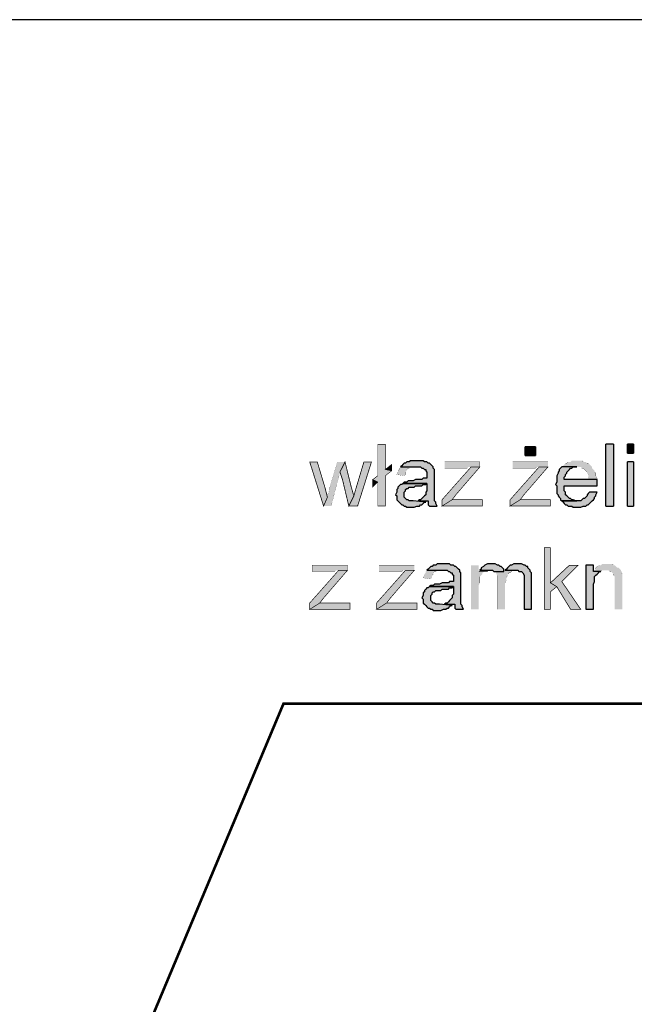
# Model space of a CAD drawing. Header units: millimetres. Extents: x 5659 to 8684, y 1431 to 2118.
# Tile 30 of 53: x 6879 to 6899, y 2054 to 2087. Entities that reach past the tile are written whole.
import ezdxf

# ---------------------------------------------------------------- set-up
doc = ezdxf.new("R2010")
doc.units = ezdxf.units.MM
doc.linetypes.add('atContinuous2', pattern=[0])
for name, color, linetype in [('at_Entity', 7, 'Continuous'), ('at_Rect', 7, 'Continuous'), ('at_Solid', 7, 'Continuous')]:
    doc.layers.add(name, color=color, linetype=linetype)
doc.layers.add('ramka1', color=7, linetype='Continuous', plot=False)

msp = doc.modelspace()

# ---------------------------------------------------------------- hatches: boundary and pattern name
at = {"layer": 'at_Solid'}
for points in [[(6890.876, 2072.751), (6890.622, 2072.751), (6890.622, 2071.692), (6890.453, 2071.565), (6890.622, 2071.48), (6890.622, 2070.675), (6890.876, 2070.675), (6890.876, 2071.692), (6891.088, 2071.861), (6890.876, 2071.904)], [(6895.578, 2072.37), (6895.917, 2072.37), (6895.917, 2072.666), (6895.578, 2072.666)], [(6895.578, 2072.37), (6895.917, 2072.37), (6895.917, 2072.666), (6895.578, 2072.666)], [(6898.289, 2070.675), (6898.543, 2070.675), (6898.543, 2072.751), (6898.289, 2072.751)], [(6898.289, 2070.675), (6898.543, 2070.675), (6898.543, 2072.751), (6898.289, 2072.751)], [(6899.009, 2072.455), (6899.221, 2072.455), (6899.221, 2072.751), (6899.009, 2072.751)], [(6899.009, 2072.455), (6899.221, 2072.455), (6899.221, 2072.751), (6899.009, 2072.751)], [(6888.589, 2072.158), (6888.335, 2072.158), (6888.801, 2070.675), (6888.928, 2070.972), (6888.843, 2071.311)], [(6889.521, 2072.158), (6889.267, 2072.158), (6889.012, 2071.311), (6889.012, 2071.226), (6888.97, 2071.141), (6888.97, 2071.099), (6888.928, 2071.057), (6888.928, 2070.972), (6888.801, 2070.675), (6889.055, 2070.675), (6889.351, 2071.819)], [(6889.521, 2072.158), (6889.351, 2071.819), (6889.436, 2071.565), (6889.648, 2070.675), (6889.817, 2071.014), (6889.732, 2071.311)], [(6890.41, 2072.158), (6890.156, 2072.158), (6889.902, 2071.311), (6889.817, 2071.014), (6889.648, 2070.675), (6889.944, 2070.675)], [(6891.088, 2072.073), (6890.876, 2071.904), (6891.088, 2071.861)], [(6891.935, 2072.2), (6891.723, 2072.2), (6891.681, 2072.158), (6891.596, 2072.158), (6891.554, 2072.116), (6891.512, 2072.116), (6891.469, 2072.073), (6891.427, 2072.031), (6891.385, 2071.989), (6891.935, 2071.989), (6892.062, 2071.989), (6892.105, 2071.946), (6892.147, 2071.946), (6892.189, 2071.904), (6892.232, 2071.904), (6892.232, 2071.861), (6892.274, 2071.819), (6892.274, 2071.607), (6892.147, 2071.607), (6892.105, 2071.565), (6891.893, 2071.565), (6891.808, 2071.523), (6891.639, 2071.523), (6891.596, 2071.48), (6891.512, 2071.48), (6891.469, 2071.438), (6892.274, 2071.438), (6892.274, 2071.184), (6892.232, 2071.141), (6892.232, 2071.057), (6892.189, 2071.014), (6892.147, 2070.972), (6892.105, 2070.93), (6892.062, 2070.887), (6892.02, 2070.887), (6891.978, 2070.845), (6892.316, 2070.845), (6892.316, 2070.718), (6892.359, 2070.675), (6892.613, 2070.675), (6892.571, 2070.76), (6892.571, 2070.802), (6892.528, 2070.845), (6892.528, 2071.904), (6892.486, 2071.946), (6892.486, 2071.989), (6892.444, 2072.031), (6892.401, 2072.073), (6892.359, 2072.116), (6892.316, 2072.116), (6892.274, 2072.158), (6892.189, 2072.158), (6892.147, 2072.2), (6892.02, 2072.2)], [(6894.053, 2072.158), (6892.867, 2072.158), (6892.867, 2071.946), (6893.63, 2071.946), (6893.672, 2071.989), (6894.053, 2071.989)], [(6896.341, 2072.158), (6895.155, 2072.158), (6895.155, 2071.946), (6895.917, 2071.946), (6895.959, 2071.989), (6896.341, 2071.989)], [(6897.315, 2072.2), (6897.145, 2072.2), (6897.103, 2072.158), (6897.018, 2072.158), (6896.976, 2072.116), (6896.934, 2072.116), (6896.891, 2072.073), (6896.849, 2072.031), (6896.807, 2071.989), (6897.442, 2071.989), (6897.484, 2071.946), (6897.527, 2071.946), (6897.569, 2071.904), (6897.611, 2071.861), (6897.654, 2071.819), (6897.654, 2071.777), (6897.696, 2071.734), (6897.696, 2071.65), (6897.739, 2071.565), (6896.891, 2071.565), (6897.993, 2071.565), (6897.993, 2071.607), (6897.95, 2071.692), (6897.95, 2071.777), (6897.908, 2071.819), (6897.908, 2071.861), (6897.866, 2071.904), (6897.823, 2071.946), (6897.823, 2071.989), (6897.781, 2072.031), (6897.739, 2072.073), (6897.696, 2072.116), (6897.654, 2072.116), (6897.611, 2072.158), (6897.527, 2072.158), (6897.484, 2072.2), (6897.357, 2072.2)], [(6899.009, 2070.675), (6899.221, 2070.675), (6899.221, 2072.158), (6899.009, 2072.158)], [(6899.009, 2070.675), (6899.221, 2070.675), (6899.221, 2072.158), (6899.009, 2072.158)], [(6891.385, 2071.989), (6891.342, 2071.946), (6891.342, 2071.904), (6891.3, 2071.861), (6891.3, 2071.819), (6891.257, 2071.734), (6891.512, 2071.692), (6891.554, 2071.734), (6891.554, 2071.819), (6891.596, 2071.861), (6891.596, 2071.904), (6891.639, 2071.946), (6891.681, 2071.946), (6891.723, 2071.989), (6891.935, 2071.989)], [(6894.053, 2071.989), (6893.757, 2071.989), (6892.782, 2070.887), (6892.782, 2070.675), (6893.121, 2070.887), (6893.248, 2071.057)], [(6896.341, 2071.989), (6896.044, 2071.989), (6895.07, 2070.887), (6895.07, 2070.675), (6895.409, 2070.887), (6895.536, 2071.057)], [(6896.807, 2071.989), (6896.764, 2071.946), (6896.722, 2071.904), (6896.722, 2071.861), (6896.68, 2071.819), (6896.68, 2071.777), (6896.637, 2071.692), (6896.637, 2071.48), (6896.595, 2071.396), (6896.637, 2071.353), (6896.637, 2071.099), (6896.68, 2071.057), (6896.68, 2071.014), (6896.722, 2070.972), (6896.764, 2070.93), (6896.764, 2070.887), (6896.807, 2070.845), (6897.315, 2070.845), (6897.273, 2070.845), (6897.188, 2070.887), (6897.145, 2070.887), (6897.103, 2070.93), (6897.061, 2070.93), (6897.018, 2070.972), (6896.976, 2071.014), (6896.934, 2071.057), (6896.934, 2071.141), (6896.891, 2071.184), (6896.891, 2071.353), (6897.993, 2071.353), (6897.993, 2071.565), (6896.891, 2071.565), (6896.891, 2071.65), (6896.934, 2071.692), (6896.934, 2071.734), (6896.976, 2071.777), (6896.976, 2071.819), (6897.018, 2071.861), (6897.061, 2071.904), (6897.103, 2071.946), (6897.145, 2071.946), (6897.188, 2071.989), (6897.315, 2071.989)], [(6890.453, 2071.565), (6890.453, 2071.311), (6890.622, 2071.48)], [(6891.469, 2071.438), (6891.427, 2071.396), (6891.385, 2071.396), (6891.342, 2071.353), (6891.3, 2071.311), (6891.3, 2071.268), (6891.257, 2071.226), (6891.257, 2071.141), (6891.215, 2071.057), (6891.257, 2071.014), (6891.257, 2070.887), (6891.3, 2070.845), (6891.342, 2070.802), (6891.385, 2070.76), (6891.427, 2070.718), (6891.469, 2070.718), (6891.512, 2070.675), (6891.554, 2070.675), (6891.596, 2070.633), (6891.85, 2070.633), (6891.935, 2070.675), (6892.02, 2070.675), (6892.062, 2070.718), (6892.105, 2070.718), (6892.147, 2070.76), (6892.189, 2070.802), (6892.232, 2070.802), (6891.808, 2070.845), (6891.681, 2070.845), (6891.639, 2070.887), (6891.596, 2070.887), (6891.554, 2070.93), (6891.512, 2070.972), (6891.512, 2071.141), (6891.554, 2071.184), (6891.554, 2071.226), (6891.596, 2071.268), (6891.639, 2071.268), (6891.681, 2071.311), (6891.85, 2071.311), (6891.893, 2071.353), (6892.105, 2071.353), (6892.147, 2071.396), (6892.232, 2071.396), (6892.274, 2071.438)], [(6897.739, 2071.141), (6897.696, 2071.099), (6897.654, 2071.057), (6897.654, 2071.014), (6897.611, 2070.972), (6897.569, 2070.93), (6897.527, 2070.93), (6897.484, 2070.887), (6897.442, 2070.845), (6896.807, 2070.845), (6896.849, 2070.802), (6896.891, 2070.76), (6896.934, 2070.718), (6896.976, 2070.718), (6897.018, 2070.675), (6897.145, 2070.675), (6897.188, 2070.633), (6897.442, 2070.633), (6897.527, 2070.675), (6897.611, 2070.675), (6897.654, 2070.718), (6897.696, 2070.718), (6897.739, 2070.76), (6897.781, 2070.802), (6897.823, 2070.845), (6897.866, 2070.887), (6897.908, 2070.93), (6897.908, 2070.972), (6897.95, 2071.014), (6897.95, 2071.057), (6897.993, 2071.141)], [(6891.978, 2070.845), (6891.808, 2070.845), (6892.232, 2070.802), (6892.274, 2070.845)], [(6894.138, 2070.887), (6893.418, 2070.887), (6893.121, 2070.887), (6892.782, 2070.675), (6894.138, 2070.675)], [(6896.425, 2070.887), (6895.705, 2070.887), (6895.409, 2070.887), (6895.07, 2070.675), (6896.425, 2070.675)], [(6896.425, 2069.278), (6896.214, 2069.278), (6896.214, 2067.202), (6896.425, 2067.202), (6896.425, 2067.795), (6896.637, 2067.964), (6896.425, 2068.091)], [(6889.605, 2068.684), (6888.419, 2068.684), (6888.419, 2068.473), (6889.182, 2068.473), (6889.224, 2068.515), (6889.605, 2068.515)], [(6891.85, 2068.684), (6890.664, 2068.684), (6890.664, 2068.473), (6891.427, 2068.473), (6891.469, 2068.515), (6891.85, 2068.515)], [(6892.825, 2068.727), (6892.613, 2068.727), (6892.571, 2068.684), (6892.486, 2068.684), (6892.444, 2068.642), (6892.401, 2068.642), (6892.359, 2068.6), (6892.316, 2068.557), (6892.274, 2068.515), (6892.825, 2068.515), (6892.952, 2068.515), (6892.994, 2068.473), (6893.037, 2068.473), (6893.079, 2068.43), (6893.121, 2068.43), (6893.121, 2068.388), (6893.164, 2068.346), (6893.164, 2068.134), (6893.037, 2068.134), (6892.994, 2068.091), (6892.782, 2068.091), (6892.698, 2068.049), (6892.528, 2068.049), (6892.486, 2068.007), (6892.401, 2068.007), (6892.359, 2067.964), (6893.164, 2067.964), (6893.164, 2067.71), (6893.121, 2067.668), (6893.121, 2067.583), (6893.079, 2067.541), (6893.037, 2067.498), (6892.994, 2067.456), (6892.952, 2067.414), (6892.909, 2067.414), (6892.867, 2067.371), (6893.206, 2067.371), (6893.206, 2067.244), (6893.248, 2067.202), (6893.503, 2067.202), (6893.46, 2067.287), (6893.46, 2067.329), (6893.418, 2067.371), (6893.418, 2068.43), (6893.375, 2068.473), (6893.375, 2068.515), (6893.333, 2068.557), (6893.291, 2068.6), (6893.248, 2068.642), (6893.206, 2068.642), (6893.164, 2068.684), (6893.079, 2068.684), (6893.037, 2068.727), (6892.909, 2068.727)], [(6894.011, 2068.684), (6893.757, 2068.684), (6893.757, 2067.202), (6894.011, 2067.202), (6894.011, 2068.007), (6894.053, 2068.091), (6894.053, 2068.303), (6894.096, 2068.346), (6894.138, 2068.388), (6894.138, 2068.43), (6894.223, 2068.473), (6894.011, 2068.473)], [(6894.477, 2068.727), (6894.307, 2068.727), (6894.223, 2068.684), (6894.18, 2068.642), (6894.096, 2068.6), (6894.096, 2068.557), (6894.053, 2068.515), (6894.392, 2068.515), (6894.477, 2068.515), (6894.519, 2068.473), (6894.858, 2068.473), (6894.858, 2068.557), (6894.816, 2068.6), (6894.773, 2068.642), (6894.731, 2068.642), (6894.689, 2068.684), (6894.646, 2068.684), (6894.562, 2068.727), (6894.519, 2068.727)], [(6895.324, 2068.727), (6895.197, 2068.727), (6895.112, 2068.684), (6895.07, 2068.684), (6895.027, 2068.642), (6894.985, 2068.6), (6894.943, 2068.557), (6894.9, 2068.515), (6895.324, 2068.515), (6895.366, 2068.473), (6895.451, 2068.473), (6895.493, 2068.43), (6895.536, 2068.346), (6895.536, 2067.202), (6895.79, 2067.202), (6895.79, 2068.43), (6895.748, 2068.473), (6895.748, 2068.515), (6895.705, 2068.557), (6895.663, 2068.6), (6895.663, 2068.642), (6895.621, 2068.642), (6895.578, 2068.684), (6895.536, 2068.684), (6895.451, 2068.727), (6895.409, 2068.727)], [(6897.357, 2068.684), (6897.061, 2068.684), (6896.425, 2068.091), (6896.637, 2067.964), (6897.103, 2067.202), (6897.442, 2067.202), (6896.807, 2068.134)], [(6897.866, 2068.684), (6897.611, 2068.684), (6897.611, 2067.202), (6897.866, 2067.202), (6897.866, 2068.049), (6897.908, 2068.134), (6897.908, 2068.303), (6897.95, 2068.346), (6897.993, 2068.388), (6898.035, 2068.43), (6898.077, 2068.473), (6898.12, 2068.473), (6897.866, 2068.473)], [(6898.332, 2068.727), (6898.162, 2068.727), (6898.12, 2068.684), (6898.077, 2068.684), (6897.993, 2068.642), (6897.95, 2068.6), (6897.95, 2068.557), (6897.908, 2068.515), (6898.289, 2068.515), (6898.374, 2068.515), (6898.416, 2068.473), (6898.459, 2068.473), (6898.501, 2068.43), (6898.543, 2068.388), (6898.543, 2068.346), (6898.586, 2068.303), (6898.586, 2067.202), (6898.84, 2067.202), (6898.84, 2068.388), (6898.798, 2068.473), (6898.798, 2068.515), (6898.755, 2068.557), (6898.713, 2068.6), (6898.67, 2068.6), (6898.628, 2068.642), (6898.586, 2068.684), (6898.543, 2068.684), (6898.501, 2068.727), (6898.374, 2068.727)], [(6889.605, 2068.515), (6889.309, 2068.515), (6888.335, 2067.414), (6888.335, 2067.202), (6888.673, 2067.414), (6888.801, 2067.583)], [(6891.85, 2068.515), (6891.554, 2068.515), (6890.58, 2067.414), (6890.58, 2067.202), (6890.919, 2067.414), (6891.046, 2067.583)], [(6892.274, 2068.515), (6892.232, 2068.473), (6892.232, 2068.43), (6892.189, 2068.388), (6892.189, 2068.346), (6892.147, 2068.261), (6892.401, 2068.219), (6892.444, 2068.261), (6892.444, 2068.346), (6892.486, 2068.388), (6892.486, 2068.43), (6892.528, 2068.473), (6892.571, 2068.473), (6892.613, 2068.515), (6892.825, 2068.515)], [(6894.053, 2068.515), (6894.011, 2068.473), (6894.307, 2068.473), (6894.35, 2068.515), (6894.392, 2068.515)], [(6894.9, 2068.515), (6894.858, 2068.473), (6894.562, 2068.473), (6894.604, 2068.43), (6894.604, 2068.388), (6894.646, 2068.346), (6894.646, 2067.202), (6894.9, 2067.202), (6894.9, 2068.091), (6894.943, 2068.176), (6894.943, 2068.261), (6894.985, 2068.346), (6894.985, 2068.388), (6895.027, 2068.388), (6895.027, 2068.43), (6895.07, 2068.43), (6895.112, 2068.473), (6895.155, 2068.515), (6895.282, 2068.515)], [(6897.908, 2068.515), (6897.866, 2068.473), (6898.12, 2068.473), (6898.162, 2068.515), (6898.289, 2068.515)], [(6892.359, 2067.964), (6892.316, 2067.922), (6892.274, 2067.922), (6892.232, 2067.88), (6892.189, 2067.837), (6892.189, 2067.795), (6892.147, 2067.753), (6892.147, 2067.668), (6892.105, 2067.583), (6892.147, 2067.541), (6892.147, 2067.414), (6892.189, 2067.371), (6892.232, 2067.329), (6892.274, 2067.287), (6892.316, 2067.244), (6892.359, 2067.244), (6892.401, 2067.202), (6892.444, 2067.202), (6892.486, 2067.16), (6892.74, 2067.16), (6892.825, 2067.202), (6892.909, 2067.202), (6892.952, 2067.244), (6892.994, 2067.244), (6893.037, 2067.287), (6893.079, 2067.329), (6893.121, 2067.329), (6892.698, 2067.371), (6892.571, 2067.371), (6892.528, 2067.414), (6892.486, 2067.414), (6892.444, 2067.456), (6892.401, 2067.498), (6892.401, 2067.668), (6892.444, 2067.71), (6892.444, 2067.753), (6892.486, 2067.795), (6892.528, 2067.795), (6892.571, 2067.837), (6892.74, 2067.837), (6892.782, 2067.88), (6892.994, 2067.88), (6893.037, 2067.922), (6893.121, 2067.922), (6893.164, 2067.964)], [(6889.69, 2067.414), (6888.97, 2067.414), (6888.673, 2067.414), (6888.335, 2067.202), (6889.69, 2067.202)], [(6891.935, 2067.414), (6891.215, 2067.414), (6890.919, 2067.414), (6890.58, 2067.202), (6891.935, 2067.202)], [(6892.867, 2067.371), (6892.698, 2067.371), (6893.121, 2067.329), (6893.164, 2067.371)]]:
    msp.add_hatch(color=7, dxfattribs=at).paths.add_polyline_path(points)

# ---------------------------------------------------------------- linework, layer by layer
at = {"layer": 'at_Entity', "color": 7}
for points in [[(6890.876, 2072.751, 0.0189, 0.0189, 0), (6890.622, 2072.751, 0.0189, 0.0189, 0), (6890.622, 2071.692, 0.0189, 0.0189, 0), (6890.453, 2071.565, 0.0189, 0.0189, 0), (6890.622, 2071.48, 0.0189, 0.0189, 0), (6890.622, 2070.675, 0.0189, 0.0189, 0), (6890.876, 2070.675, 0.0189, 0.0189, 0), (6890.876, 2071.692, 0.0189, 0.0189, 0), (6891.088, 2071.861, 0.0189, 0.0189, 0), (6890.876, 2071.904, 0.0189, 0.0189, 0), (6890.876, 2072.751, 0.0189, 0.0189, 0)], [(6888.589, 2072.158, 0.0254, 0.0254, 0), (6888.335, 2072.158, 0.0254, 0.0254, 0), (6888.801, 2070.675, 0.0254, 0.0254, 0), (6888.928, 2070.972, 0.0254, 0.0254, 0), (6888.843, 2071.311, 0.0254, 0.0254, 0), (6888.589, 2072.158, 0.0254, 0.0254, 0)], [(6889.521, 2072.158, 0.00424, 0.00424, 0), (6889.267, 2072.158, 0.00424, 0.00424, 0), (6889.012, 2071.311, 0.00424, 0.00424, 0), (6889.012, 2071.226, 0.00424, 0.00424, 0), (6888.97, 2071.141, 0.00424, 0.00424, 0), (6888.97, 2071.099, 0.00424, 0.00424, 0), (6888.928, 2071.057, 0.00424, 0.00424, 0), (6888.928, 2070.972, 0.00424, 0.00424, 0), (6888.801, 2070.675, 0.00424, 0.00424, 0), (6889.055, 2070.675, 0.00424, 0.00424, 0), (6889.351, 2071.819, 0.00424, 0.00424, 0), (6889.521, 2072.158, 0.00424, 0.00424, 0)], [(6889.521, 2072.158, 0.0268, 0.0268, 0), (6889.351, 2071.819, 0.0268, 0.0268, 0), (6889.436, 2071.565, 0.0268, 0.0268, 0), (6889.648, 2070.675, 0.0268, 0.0268, 0), (6889.817, 2071.014, 0.0268, 0.0268, 0), (6889.732, 2071.311, 0.0268, 0.0268, 0), (6889.521, 2072.158, 0.0268, 0.0268, 0)], [(6890.41, 2072.158, 0.0254, 0.0254, 0), (6890.156, 2072.158, 0.0254, 0.0254, 0), (6889.902, 2071.311, 0.0254, 0.0254, 0), (6889.817, 2071.014, 0.0254, 0.0254, 0), (6889.648, 2070.675, 0.0254, 0.0254, 0), (6889.944, 2070.675, 0.0254, 0.0254, 0), (6890.41, 2072.158, 0.0254, 0.0254, 0)], [(6891.088, 2072.073, 0.0212, 0.0212, 0), (6890.876, 2071.904, 0.0212, 0.0212, 0), (6891.088, 2071.861, 0.0212, 0.0212, 0), (6891.088, 2072.073, 0.0212, 0.0212, 0)], [(6891.385, 2071.989, 0.00424, 0.00424, 0), (6891.342, 2071.946, 0.00424, 0.00424, 0), (6891.342, 2071.904, 0.00424, 0.00424, 0), (6891.3, 2071.861, 0.00424, 0.00424, 0), (6891.3, 2071.819, 0.00424, 0.00424, 0), (6891.257, 2071.734, 0.00424, 0.00424, 0), (6891.512, 2071.692, 0.00424, 0.00424, 0), (6891.554, 2071.734, 0.00424, 0.00424, 0), (6891.554, 2071.819, 0.00424, 0.00424, 0), (6891.596, 2071.861, 0.00424, 0.00424, 0), (6891.596, 2071.904, 0.00424, 0.00424, 0), (6891.639, 2071.946, 0.00424, 0.00424, 0), (6891.681, 2071.946, 0.00424, 0.00424, 0), (6891.723, 2071.989, 0.00424, 0.00424, 0), (6891.935, 2071.989, 0.00424, 0.00424, 0), (6891.385, 2071.989, 0.00424, 0.00424, 0)], [(6894.053, 2071.989, 0.0212, 0.0212, 0), (6893.757, 2071.989, 0.0212, 0.0212, 0), (6892.782, 2070.887, 0.0212, 0.0212, 0), (6892.782, 2070.675, 0.0212, 0.0212, 0), (6893.121, 2070.887, 0.0212, 0.0212, 0), (6893.248, 2071.057, 0.0212, 0.0212, 0), (6894.053, 2071.989, 0.0212, 0.0212, 0)], [(6894.053, 2072.158, 0.00599, 0.00599, 0), (6892.867, 2072.158, 0.00599, 0.00599, 0), (6892.867, 2071.946, 0.00599, 0.00599, 0), (6893.63, 2071.946, 0.00599, 0.00599, 0), (6893.672, 2071.989, 0.00599, 0.00599, 0), (6894.053, 2071.989, 0.00599, 0.00599, 0), (6894.053, 2072.158, 0.00599, 0.00599, 0)], [(6896.341, 2071.989, 0.0212, 0.0212, 0), (6896.044, 2071.989, 0.0212, 0.0212, 0), (6895.07, 2070.887, 0.0212, 0.0212, 0), (6895.07, 2070.675, 0.0212, 0.0212, 0), (6895.409, 2070.887, 0.0212, 0.0212, 0), (6895.536, 2071.057, 0.0212, 0.0212, 0), (6896.341, 2071.989, 0.0212, 0.0212, 0)], [(6896.341, 2072.158, 0.00599, 0.00599, 0), (6895.155, 2072.158, 0.00599, 0.00599, 0), (6895.155, 2071.946, 0.00599, 0.00599, 0), (6895.917, 2071.946, 0.00599, 0.00599, 0), (6895.959, 2071.989, 0.00599, 0.00599, 0), (6896.341, 2071.989, 0.00599, 0.00599, 0), (6896.341, 2072.158, 0.00599, 0.00599, 0)], [(6897.315, 2072.2, 0.00424, 0.00424, 0), (6897.145, 2072.2, 0.00424, 0.00424, 0), (6897.103, 2072.158, 0.00424, 0.00424, 0), (6897.018, 2072.158, 0.00424, 0.00424, 0), (6896.976, 2072.116, 0.00424, 0.00424, 0), (6896.934, 2072.116, 0.00424, 0.00424, 0), (6896.891, 2072.073, 0.00424, 0.00424, 0), (6896.849, 2072.031, 0.00424, 0.00424, 0), (6896.807, 2071.989, 0.00424, 0.00424, 0), (6897.442, 2071.989, 0.00424, 0.00424, 0), (6897.484, 2071.946, 0.00424, 0.00424, 0), (6897.527, 2071.946, 0.00424, 0.00424, 0), (6897.569, 2071.904, 0.00424, 0.00424, 0), (6897.611, 2071.861, 0.00424, 0.00424, 0), (6897.654, 2071.819, 0.00424, 0.00424, 0), (6897.654, 2071.777, 0.00424, 0.00424, 0), (6897.696, 2071.734, 0.00424, 0.00424, 0), (6897.696, 2071.65, 0.00424, 0.00424, 0), (6897.739, 2071.565, 0.00424, 0.00424, 0), (6896.891, 2071.565, 0.00424, 0.00424, 0), (6897.993, 2071.565, 0.00424, 0.00424, 0), (6897.993, 2071.607, 0.00424, 0.00424, 0), (6897.95, 2071.692, 0.00424, 0.00424, 0), (6897.95, 2071.777, 0.00424, 0.00424, 0), (6897.908, 2071.819, 0.00424, 0.00424, 0), (6897.908, 2071.861, 0.00424, 0.00424, 0), (6897.866, 2071.904, 0.00424, 0.00424, 0), (6897.823, 2071.946, 0.00424, 0.00424, 0), (6897.823, 2071.989, 0.00424, 0.00424, 0), (6897.781, 2072.031, 0.00424, 0.00424, 0), (6897.739, 2072.073, 0.00424, 0.00424, 0), (6897.696, 2072.116, 0.00424, 0.00424, 0), (6897.654, 2072.116, 0.00424, 0.00424, 0), (6897.611, 2072.158, 0.00424, 0.00424, 0), (6897.527, 2072.158, 0.00424, 0.00424, 0), (6897.484, 2072.2, 0.00424, 0.00424, 0), (6897.357, 2072.2, 0.00424, 0.00424, 0), (6897.315, 2072.2, 0.00424, 0.00424, 0)], [(6890.453, 2071.565, 0.0189, 0.0189, 0), (6890.453, 2071.311, 0.0189, 0.0189, 0), (6890.622, 2071.48, 0.0189, 0.0189, 0), (6890.453, 2071.565, 0.0189, 0.0189, 0)], [(6891.978, 2070.845, 0.00599, 0.00599, 0), (6891.808, 2070.845, 0.00599, 0.00599, 0), (6892.232, 2070.802, 0.00599, 0.00599, 0), (6892.274, 2070.845, 0.00599, 0.00599, 0), (6891.978, 2070.845, 0.00599, 0.00599, 0)], [(6894.138, 2070.887, 0.0212, 0.0212, 0), (6893.418, 2070.887, 0.0212, 0.0212, 0), (6893.121, 2070.887, 0.0212, 0.0212, 0), (6892.782, 2070.675, 0.0212, 0.0212, 0), (6894.138, 2070.675, 0.0212, 0.0212, 0), (6894.138, 2070.887, 0.0212, 0.0212, 0)], [(6896.425, 2070.887, 0.0212, 0.0212, 0), (6895.705, 2070.887, 0.0212, 0.0212, 0), (6895.409, 2070.887, 0.0212, 0.0212, 0), (6895.07, 2070.675, 0.0212, 0.0212, 0), (6896.425, 2070.675, 0.0212, 0.0212, 0), (6896.425, 2070.887, 0.0212, 0.0212, 0)], [(6896.425, 2069.278, 0.0212, 0.0212, 0), (6896.214, 2069.278, 0.0212, 0.0212, 0), (6896.214, 2067.202, 0.0212, 0.0212, 0), (6896.425, 2067.202, 0.0212, 0.0212, 0), (6896.425, 2067.795, 0.0212, 0.0212, 0), (6896.637, 2067.964, 0.0212, 0.0212, 0), (6896.425, 2068.091, 0.0212, 0.0212, 0), (6896.425, 2069.278, 0.0212, 0.0212, 0)], [(6889.605, 2068.684, 0.00599, 0.00599, 0), (6888.419, 2068.684, 0.00599, 0.00599, 0), (6888.419, 2068.473, 0.00599, 0.00599, 0), (6889.182, 2068.473, 0.00599, 0.00599, 0), (6889.224, 2068.515, 0.00599, 0.00599, 0), (6889.605, 2068.515, 0.00599, 0.00599, 0), (6889.605, 2068.684, 0.00599, 0.00599, 0)], [(6891.85, 2068.684, 0.00599, 0.00599, 0), (6890.664, 2068.684, 0.00599, 0.00599, 0), (6890.664, 2068.473, 0.00599, 0.00599, 0), (6891.427, 2068.473, 0.00599, 0.00599, 0), (6891.469, 2068.515, 0.00599, 0.00599, 0), (6891.85, 2068.515, 0.00599, 0.00599, 0), (6891.85, 2068.684, 0.00599, 0.00599, 0)], [(6894.011, 2068.684, 0.00424, 0.00424, 0), (6893.757, 2068.684, 0.00424, 0.00424, 0), (6893.757, 2067.202, 0.00424, 0.00424, 0), (6894.011, 2067.202, 0.00424, 0.00424, 0), (6894.011, 2068.007, 0.00424, 0.00424, 0), (6894.053, 2068.091, 0.00424, 0.00424, 0), (6894.053, 2068.303, 0.00424, 0.00424, 0), (6894.096, 2068.346, 0.00424, 0.00424, 0), (6894.138, 2068.388, 0.00424, 0.00424, 0), (6894.138, 2068.43, 0.00424, 0.00424, 0), (6894.223, 2068.473, 0.00424, 0.00424, 0), (6894.011, 2068.473, 0.00424, 0.00424, 0), (6894.011, 2068.684, 0.00424, 0.00424, 0)], [(6897.357, 2068.684, 0.0247, 0.0247, 0), (6897.061, 2068.684, 0.0247, 0.0247, 0), (6896.425, 2068.091, 0.0247, 0.0247, 0), (6896.637, 2067.964, 0.0247, 0.0247, 0), (6897.103, 2067.202, 0.0247, 0.0247, 0), (6897.442, 2067.202, 0.0247, 0.0247, 0), (6896.807, 2068.134, 0.0247, 0.0247, 0), (6897.357, 2068.684, 0.0247, 0.0247, 0)], [(6898.332, 2068.727, 0.00424, 0.00424, 0), (6898.162, 2068.727, 0.00424, 0.00424, 0), (6898.12, 2068.684, 0.00424, 0.00424, 0), (6898.077, 2068.684, 0.00424, 0.00424, 0), (6897.993, 2068.642, 0.00424, 0.00424, 0), (6897.95, 2068.6, 0.00424, 0.00424, 0), (6897.95, 2068.557, 0.00424, 0.00424, 0), (6897.908, 2068.515, 0.00424, 0.00424, 0), (6898.289, 2068.515, 0.00424, 0.00424, 0), (6898.374, 2068.515, 0.00424, 0.00424, 0), (6898.416, 2068.473, 0.00424, 0.00424, 0), (6898.459, 2068.473, 0.00424, 0.00424, 0), (6898.501, 2068.43, 0.00424, 0.00424, 0), (6898.543, 2068.388, 0.00424, 0.00424, 0), (6898.543, 2068.346, 0.00424, 0.00424, 0), (6898.586, 2068.303, 0.00424, 0.00424, 0), (6898.586, 2067.202, 0.00424, 0.00424, 0), (6898.84, 2067.202, 0.00424, 0.00424, 0), (6898.84, 2068.388, 0.00424, 0.00424, 0), (6898.798, 2068.473, 0.00424, 0.00424, 0), (6898.798, 2068.515, 0.00424, 0.00424, 0), (6898.755, 2068.557, 0.00424, 0.00424, 0), (6898.713, 2068.6, 0.00424, 0.00424, 0), (6898.67, 2068.6, 0.00424, 0.00424, 0), (6898.628, 2068.642, 0.00424, 0.00424, 0), (6898.586, 2068.684, 0.00424, 0.00424, 0), (6898.543, 2068.684, 0.00424, 0.00424, 0), (6898.501, 2068.727, 0.00424, 0.00424, 0), (6898.374, 2068.727, 0.00424, 0.00424, 0), (6898.332, 2068.727, 0.00424, 0.00424, 0)], [(6889.605, 2068.515, 0.0212, 0.0212, 0), (6889.309, 2068.515, 0.0212, 0.0212, 0), (6888.335, 2067.414, 0.0212, 0.0212, 0), (6888.335, 2067.202, 0.0212, 0.0212, 0), (6888.673, 2067.414, 0.0212, 0.0212, 0), (6888.801, 2067.583, 0.0212, 0.0212, 0), (6889.605, 2068.515, 0.0212, 0.0212, 0)], [(6891.85, 2068.515, 0.0212, 0.0212, 0), (6891.554, 2068.515, 0.0212, 0.0212, 0), (6890.58, 2067.414, 0.0212, 0.0212, 0), (6890.58, 2067.202, 0.0212, 0.0212, 0), (6890.919, 2067.414, 0.0212, 0.0212, 0), (6891.046, 2067.583, 0.0212, 0.0212, 0), (6891.85, 2068.515, 0.0212, 0.0212, 0)], [(6892.274, 2068.515, 0.00424, 0.00424, 0), (6892.232, 2068.473, 0.00424, 0.00424, 0), (6892.232, 2068.43, 0.00424, 0.00424, 0), (6892.189, 2068.388, 0.00424, 0.00424, 0), (6892.189, 2068.346, 0.00424, 0.00424, 0), (6892.147, 2068.261, 0.00424, 0.00424, 0), (6892.401, 2068.219, 0.00424, 0.00424, 0), (6892.444, 2068.261, 0.00424, 0.00424, 0), (6892.444, 2068.346, 0.00424, 0.00424, 0), (6892.486, 2068.388, 0.00424, 0.00424, 0), (6892.486, 2068.43, 0.00424, 0.00424, 0), (6892.528, 2068.473, 0.00424, 0.00424, 0), (6892.571, 2068.473, 0.00424, 0.00424, 0), (6892.613, 2068.515, 0.00424, 0.00424, 0), (6892.825, 2068.515, 0.00424, 0.00424, 0), (6892.274, 2068.515, 0.00424, 0.00424, 0)], [(6894.053, 2068.515, 0.00424, 0.00424, 0), (6894.011, 2068.473, 0.00424, 0.00424, 0), (6894.307, 2068.473, 0.00424, 0.00424, 0), (6894.35, 2068.515, 0.00424, 0.00424, 0), (6894.392, 2068.515, 0.00424, 0.00424, 0), (6894.053, 2068.515, 0.00424, 0.00424, 0)], [(6894.9, 2068.515, 0.00424, 0.00424, 0), (6894.858, 2068.473, 0.00424, 0.00424, 0), (6894.562, 2068.473, 0.00424, 0.00424, 0), (6894.604, 2068.43, 0.00424, 0.00424, 0), (6894.604, 2068.388, 0.00424, 0.00424, 0), (6894.646, 2068.346, 0.00424, 0.00424, 0), (6894.646, 2067.202, 0.00424, 0.00424, 0), (6894.9, 2067.202, 0.00424, 0.00424, 0), (6894.9, 2068.091, 0.00424, 0.00424, 0), (6894.943, 2068.176, 0.00424, 0.00424, 0), (6894.943, 2068.261, 0.00424, 0.00424, 0), (6894.985, 2068.346, 0.00424, 0.00424, 0), (6894.985, 2068.388, 0.00424, 0.00424, 0), (6895.027, 2068.388, 0.00424, 0.00424, 0), (6895.027, 2068.43, 0.00424, 0.00424, 0), (6895.07, 2068.43, 0.00424, 0.00424, 0), (6895.112, 2068.473, 0.00424, 0.00424, 0), (6895.155, 2068.515, 0.00424, 0.00424, 0), (6895.282, 2068.515, 0.00424, 0.00424, 0), (6894.9, 2068.515, 0.00424, 0.00424, 0)], [(6897.908, 2068.515, 0.00599, 0.00599, 0), (6897.866, 2068.473, 0.00599, 0.00599, 0), (6898.12, 2068.473, 0.00599, 0.00599, 0), (6898.162, 2068.515, 0.00599, 0.00599, 0), (6898.289, 2068.515, 0.00599, 0.00599, 0), (6897.908, 2068.515, 0.00599, 0.00599, 0)], [(6889.69, 2067.414, 0.0212, 0.0212, 0), (6888.97, 2067.414, 0.0212, 0.0212, 0), (6888.673, 2067.414, 0.0212, 0.0212, 0), (6888.335, 2067.202, 0.0212, 0.0212, 0), (6889.69, 2067.202, 0.0212, 0.0212, 0), (6889.69, 2067.414, 0.0212, 0.0212, 0)], [(6891.935, 2067.414, 0.0212, 0.0212, 0), (6891.215, 2067.414, 0.0212, 0.0212, 0), (6890.919, 2067.414, 0.0212, 0.0212, 0), (6890.58, 2067.202, 0.0212, 0.0212, 0), (6891.935, 2067.202, 0.0212, 0.0212, 0), (6891.935, 2067.414, 0.0212, 0.0212, 0)], [(6892.867, 2067.371, 0.00599, 0.00599, 0), (6892.698, 2067.371, 0.00599, 0.00599, 0), (6893.121, 2067.329, 0.00599, 0.00599, 0), (6893.164, 2067.371, 0.00599, 0.00599, 0), (6892.867, 2067.371, 0.00599, 0.00599, 0)], [(6922.867, 2064.032, 0.0897, 0.0897, 0), (6887.454, 2064.032, 0.0897, 0.0897, 0), (6879.448, 2044.928, 0.0897, 0.0897, 0)]]:
    msp.add_lwpolyline(points, format="xyseb", dxfattribs=at)
for points in [[(6891.935, 2072.2), (6891.723, 2072.2), (6891.681, 2072.158), (6891.596, 2072.158), (6891.554, 2072.116), (6891.512, 2072.116), (6891.469, 2072.073), (6891.427, 2072.031), (6891.385, 2071.989), (6891.935, 2071.989), (6892.062, 2071.989), (6892.105, 2071.946), (6892.147, 2071.946), (6892.189, 2071.904), (6892.232, 2071.904), (6892.232, 2071.861), (6892.274, 2071.819), (6892.274, 2071.607), (6892.147, 2071.607), (6892.105, 2071.565), (6891.893, 2071.565), (6891.808, 2071.523), (6891.639, 2071.523), (6891.596, 2071.48), (6891.512, 2071.48), (6891.469, 2071.438), (6892.274, 2071.438), (6892.274, 2071.184), (6892.232, 2071.141), (6892.232, 2071.057), (6892.189, 2071.014), (6892.147, 2070.972), (6892.105, 2070.93), (6892.062, 2070.887), (6892.02, 2070.887), (6891.978, 2070.845), (6892.316, 2070.845), (6892.316, 2070.718), (6892.359, 2070.675), (6892.613, 2070.675), (6892.613, 2070.675), (6892.571, 2070.76), (6892.571, 2070.802), (6892.528, 2070.845), (6892.528, 2071.904), (6892.486, 2071.946), (6892.486, 2071.989), (6892.444, 2072.031), (6892.401, 2072.073), (6892.359, 2072.116), (6892.316, 2072.116), (6892.274, 2072.158), (6892.189, 2072.158), (6892.147, 2072.2), (6892.02, 2072.2), (6891.935, 2072.2)], [(6896.807, 2071.989), (6896.764, 2071.946), (6896.722, 2071.904), (6896.722, 2071.861), (6896.68, 2071.819), (6896.68, 2071.777), (6896.637, 2071.692), (6896.637, 2071.48), (6896.595, 2071.396), (6896.637, 2071.353), (6896.637, 2071.099), (6896.68, 2071.057), (6896.68, 2071.014), (6896.722, 2070.972), (6896.764, 2070.93), (6896.764, 2070.887), (6896.807, 2070.845), (6897.315, 2070.845), (6897.273, 2070.845), (6897.188, 2070.887), (6897.145, 2070.887), (6897.103, 2070.93), (6897.061, 2070.93), (6897.018, 2070.972), (6897.018, 2070.972), (6896.976, 2071.014), (6896.934, 2071.057), (6896.934, 2071.141), (6896.891, 2071.184), (6896.891, 2071.353), (6897.993, 2071.353), (6897.993, 2071.565), (6896.891, 2071.565), (6896.891, 2071.65), (6896.934, 2071.692), (6896.934, 2071.734), (6896.976, 2071.777), (6896.976, 2071.819), (6897.018, 2071.861), (6897.061, 2071.904), (6897.103, 2071.946), (6897.145, 2071.946), (6897.188, 2071.989), (6897.315, 2071.989), (6896.807, 2071.989)], [(6891.469, 2071.438), (6891.427, 2071.396), (6891.385, 2071.396), (6891.342, 2071.353), (6891.3, 2071.311), (6891.3, 2071.268), (6891.257, 2071.226), (6891.257, 2071.141), (6891.215, 2071.057), (6891.215, 2071.057), (6891.257, 2071.014), (6891.257, 2070.887), (6891.3, 2070.845), (6891.342, 2070.802), (6891.385, 2070.76), (6891.385, 2070.76), (6891.427, 2070.718), (6891.469, 2070.718), (6891.512, 2070.675), (6891.554, 2070.675), (6891.596, 2070.633), (6891.85, 2070.633), (6891.935, 2070.675), (6892.02, 2070.675), (6892.062, 2070.718), (6892.105, 2070.718), (6892.147, 2070.76), (6892.189, 2070.802), (6892.232, 2070.802), (6891.808, 2070.845), (6891.681, 2070.845), (6891.639, 2070.887), (6891.596, 2070.887), (6891.554, 2070.93), (6891.512, 2070.972), (6891.512, 2071.141), (6891.554, 2071.184), (6891.554, 2071.226), (6891.596, 2071.268), (6891.639, 2071.268), (6891.681, 2071.311), (6891.85, 2071.311), (6891.893, 2071.353), (6892.105, 2071.353), (6892.147, 2071.396), (6892.232, 2071.396), (6892.274, 2071.438), (6891.469, 2071.438)], [(6897.739, 2071.141), (6897.696, 2071.099), (6897.654, 2071.057), (6897.654, 2071.014), (6897.611, 2070.972), (6897.569, 2070.93), (6897.527, 2070.93), (6897.484, 2070.887), (6897.442, 2070.845), (6896.807, 2070.845), (6896.807, 2070.845), (6896.849, 2070.802), (6896.891, 2070.76), (6896.934, 2070.718), (6896.976, 2070.718), (6897.018, 2070.675), (6897.145, 2070.675), (6897.188, 2070.633), (6897.442, 2070.633), (6897.527, 2070.675), (6897.611, 2070.675), (6897.654, 2070.718), (6897.696, 2070.718), (6897.739, 2070.76), (6897.781, 2070.802), (6897.823, 2070.845), (6897.866, 2070.887), (6897.908, 2070.93), (6897.908, 2070.972), (6897.95, 2071.014), (6897.95, 2071.057), (6897.993, 2071.141), (6897.739, 2071.141)], [(6892.825, 2068.727), (6892.613, 2068.727), (6892.571, 2068.684), (6892.486, 2068.684), (6892.444, 2068.642), (6892.401, 2068.642), (6892.359, 2068.6), (6892.316, 2068.557), (6892.274, 2068.515), (6892.825, 2068.515), (6892.952, 2068.515), (6892.994, 2068.473), (6893.037, 2068.473), (6893.079, 2068.43), (6893.121, 2068.43), (6893.121, 2068.388), (6893.164, 2068.346), (6893.164, 2068.134), (6893.037, 2068.134), (6892.994, 2068.091), (6892.782, 2068.091), (6892.698, 2068.049), (6892.528, 2068.049), (6892.486, 2068.007), (6892.401, 2068.007), (6892.359, 2067.964), (6893.164, 2067.964), (6893.164, 2067.71), (6893.121, 2067.668), (6893.121, 2067.583), (6893.079, 2067.541), (6893.037, 2067.498), (6892.994, 2067.456), (6892.952, 2067.414), (6892.909, 2067.414), (6892.867, 2067.371), (6893.206, 2067.371), (6893.206, 2067.244), (6893.248, 2067.202), (6893.503, 2067.202), (6893.503, 2067.202), (6893.46, 2067.287), (6893.46, 2067.329), (6893.418, 2067.371), (6893.418, 2068.43), (6893.375, 2068.473), (6893.375, 2068.515), (6893.333, 2068.557), (6893.291, 2068.6), (6893.248, 2068.642), (6893.206, 2068.642), (6893.164, 2068.684), (6893.079, 2068.684), (6893.037, 2068.727), (6892.909, 2068.727), (6892.825, 2068.727)], [(6894.477, 2068.727), (6894.307, 2068.727), (6894.223, 2068.684), (6894.18, 2068.642), (6894.18, 2068.642), (6894.096, 2068.6), (6894.096, 2068.557), (6894.053, 2068.515), (6894.392, 2068.515), (6894.477, 2068.515), (6894.519, 2068.473), (6894.858, 2068.473), (6894.858, 2068.557), (6894.816, 2068.6), (6894.773, 2068.642), (6894.731, 2068.642), (6894.731, 2068.642), (6894.689, 2068.684), (6894.646, 2068.684), (6894.562, 2068.727), (6894.519, 2068.727), (6894.477, 2068.727)], [(6895.324, 2068.727), (6895.197, 2068.727), (6895.112, 2068.684), (6895.07, 2068.684), (6895.027, 2068.642), (6894.985, 2068.6), (6894.943, 2068.557), (6894.9, 2068.515), (6895.324, 2068.515), (6895.366, 2068.473), (6895.451, 2068.473), (6895.451, 2068.473), (6895.493, 2068.43), (6895.536, 2068.346), (6895.536, 2067.202), (6895.79, 2067.202), (6895.79, 2068.43), (6895.748, 2068.473), (6895.748, 2068.515), (6895.705, 2068.557), (6895.663, 2068.6), (6895.663, 2068.642), (6895.621, 2068.642), (6895.578, 2068.684), (6895.536, 2068.684), (6895.451, 2068.727), (6895.409, 2068.727), (6895.324, 2068.727)], [(6897.866, 2068.684), (6897.611, 2068.684), (6897.611, 2067.202), (6897.866, 2067.202), (6897.866, 2068.049), (6897.908, 2068.134), (6897.908, 2068.303), (6897.95, 2068.346), (6897.993, 2068.388), (6897.993, 2068.388), (6898.035, 2068.43), (6898.077, 2068.473), (6898.12, 2068.473), (6897.866, 2068.473), (6897.866, 2068.684)], [(6892.359, 2067.964), (6892.316, 2067.922), (6892.274, 2067.922), (6892.232, 2067.88), (6892.189, 2067.837), (6892.189, 2067.795), (6892.147, 2067.753), (6892.147, 2067.668), (6892.105, 2067.583), (6892.105, 2067.583), (6892.147, 2067.541), (6892.147, 2067.414), (6892.189, 2067.371), (6892.232, 2067.329), (6892.274, 2067.287), (6892.274, 2067.287), (6892.316, 2067.244), (6892.359, 2067.244), (6892.401, 2067.202), (6892.444, 2067.202), (6892.486, 2067.16), (6892.74, 2067.16), (6892.825, 2067.202), (6892.909, 2067.202), (6892.952, 2067.244), (6892.994, 2067.244), (6893.037, 2067.287), (6893.079, 2067.329), (6893.121, 2067.329), (6892.698, 2067.371), (6892.571, 2067.371), (6892.528, 2067.414), (6892.486, 2067.414), (6892.444, 2067.456), (6892.401, 2067.498), (6892.401, 2067.668), (6892.444, 2067.71), (6892.444, 2067.753), (6892.486, 2067.795), (6892.528, 2067.795), (6892.571, 2067.837), (6892.74, 2067.837), (6892.782, 2067.88), (6892.994, 2067.88), (6893.037, 2067.922), (6893.121, 2067.922), (6893.164, 2067.964), (6892.359, 2067.964)]]:
    msp.add_lwpolyline(points, dxfattribs=at)
at = {"layer": 'at_Rect', "color": 7, "linetype": 'atContinuous2'}
for p, q in [((6895.917, 2072.666), (6895.578, 2072.666)), ((6895.578, 2072.37), (6895.578, 2072.666)), ((6895.917, 2072.666), (6895.917, 2072.37)), ((6898.543, 2072.751), (6898.289, 2072.751)), ((6898.289, 2070.675), (6898.289, 2072.751)), ((6898.543, 2072.751), (6898.543, 2070.675)), ((6899.221, 2072.751), (6899.009, 2072.751)), ((6899.009, 2072.455), (6899.009, 2072.751)), ((6899.221, 2072.751), (6899.221, 2072.455)), ((6895.578, 2072.37), (6895.917, 2072.37)), ((6899.009, 2072.455), (6899.221, 2072.455)), ((6899.221, 2072.158), (6899.009, 2072.158)), ((6899.009, 2070.675), (6899.009, 2072.158)), ((6899.221, 2072.158), (6899.221, 2070.675)), ((6898.289, 2070.675), (6898.543, 2070.675)), ((6899.009, 2070.675), (6899.221, 2070.675))]:
    msp.add_line(p, q, dxfattribs=at)
at = {"layer": 'ramka1', "color": 7, "linetype": 'Continuous'}
msp.add_lwpolyline([(6769.656, 2087.026), (6769.656, 1790.026), (6979.656, 1790.026), (6979.656, 2087.026)], close=True, dxfattribs=at)

doc.saveas('drawing.dxf')
